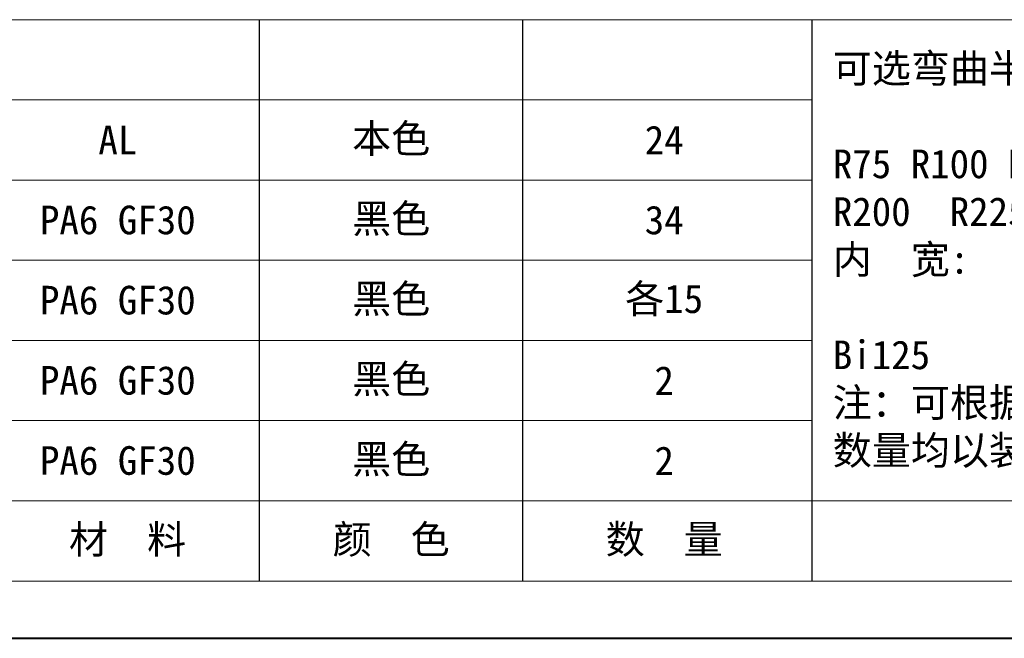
# Model space of a CAD drawing. Header units: millimetres. Extents: x 207 to 1682, y 260 to 1293.
# Tile 2 of 84: x 631 to 930, y 260 to 448. Entities that reach past the tile are written whole.
import ezdxf

# ---------------------------------------------------------------- set-up
doc = ezdxf.new("R2010")
doc.units = ezdxf.units.MM
doc.layers.add('标注线', color=7, linetype='Continuous', lineweight=15)
doc.styles.add('样式 6', font='仿宋_GB2312.ttf')

msp = doc.modelspace()

# ---------------------------------------------------------------- linework, layer by layer
at = {"color": 7, "lineweight": 15}
for p, q in [((294.344, 448.093), (871.667, 448.093)), ((294.344, 423.746), (871.667, 423.746)), ((294.344, 399.399), (871.667, 399.399)), ((294.344, 375.052), (871.667, 375.052)), ((294.344, 350.705), (871.667, 350.705)), ((294.344, 326.358), (871.667, 326.358)), ((294.344, 302.011), (1024.758, 302.011))]:
    msp.add_line(p, q, dxfattribs=at)
at = {"color": 7}
for p, q in [((703.681, 277.664), (703.681, 448.093)), ((783.699, 277.664), (783.699, 448.093)), ((871.667, 277.664), (871.667, 448.093))]:
    msp.add_line(p, q, dxfattribs=at)
at = {"color": 7, "lineweight": 13}
for p, q in [((871.667, 448.093), (1650.827, 448.093)), ((294.344, 277.664), (1024.758, 277.664))]:
    msp.add_line(p, q, dxfattribs=at)
at = {"color": 7, "lineweight": 40}
msp.add_line((207.39, 260.273), (1668.218, 260.273), dxfattribs=at)

# ---------------------------------------------------------------- texts
at = {"layer": '标注线', "color": 7, "lineweight": 18, "char_height": 6.26069, "style": '样式 6'}
for s, insert, width, attachment_point in [('{\\H1.389x;可选弯曲半径:\\P\\PR75 R100 R125 R150 R175\\PR200  R225  R250  R300\\P内  宽:\\P\\PBi125\\P注：可根据客户要求定制,\\P数量均以装配1m计算.}', (877.887, 374.822), 188.10983, 4), ('{\\H1.389x;AL}', (660.672, 411.573), 49.29942, 5), ('{\\H1.389x;本色}', (743.721, 411.573), 41.73793, 5), ('{\\H1.389x;24}', (826.66, 411.573), 41.73793, 5), ('{\\H1.389x;PA6 GF30}', (660.672, 387.226), 49.29942, 5), ('{\\H1.389x;黑色}', (743.721, 387.226), 41.73793, 5), ('{\\H1.389x;34}', (826.66, 387.226), 41.73793, 5), ('{\\H1.389x;PA6 GF30}', (660.672, 362.878), 49.29942, 5), ('{\\H1.389x;黑色}', (743.721, 362.878), 41.73793, 5), ('{\\H1.389x;各15}', (826.66, 362.878), 41.73793, 5), ('{\\H1.389x;PA6 GF30}', (660.672, 338.531), 49.29942, 5), ('{\\H1.389x;黑色}', (743.721, 338.531), 41.73793, 5), ('{\\H1.389x;2}', (826.66, 338.531), 41.73793, 5), ('{\\H1.389x;PA6 GF30}', (660.672, 314.184), 49.29942, 5), ('{\\H1.389x;黑色}', (743.721, 314.184), 41.73793, 5), ('{\\H1.389x;2}', (826.66, 314.184), 41.73793, 5), ('{\\H1.389x; 材  料}', (660.672, 289.837), 49.29942, 5), ('{\\H1.389x;颜  色}', (743.721, 289.837), 41.73793, 5), ('{\\H1.389x;数  量}', (826.66, 289.837), 41.73793, 5)]:
    msp.add_mtext(s, dxfattribs=dict(at, insert=insert, width=width, attachment_point=attachment_point))

doc.saveas('drawing.dxf')
